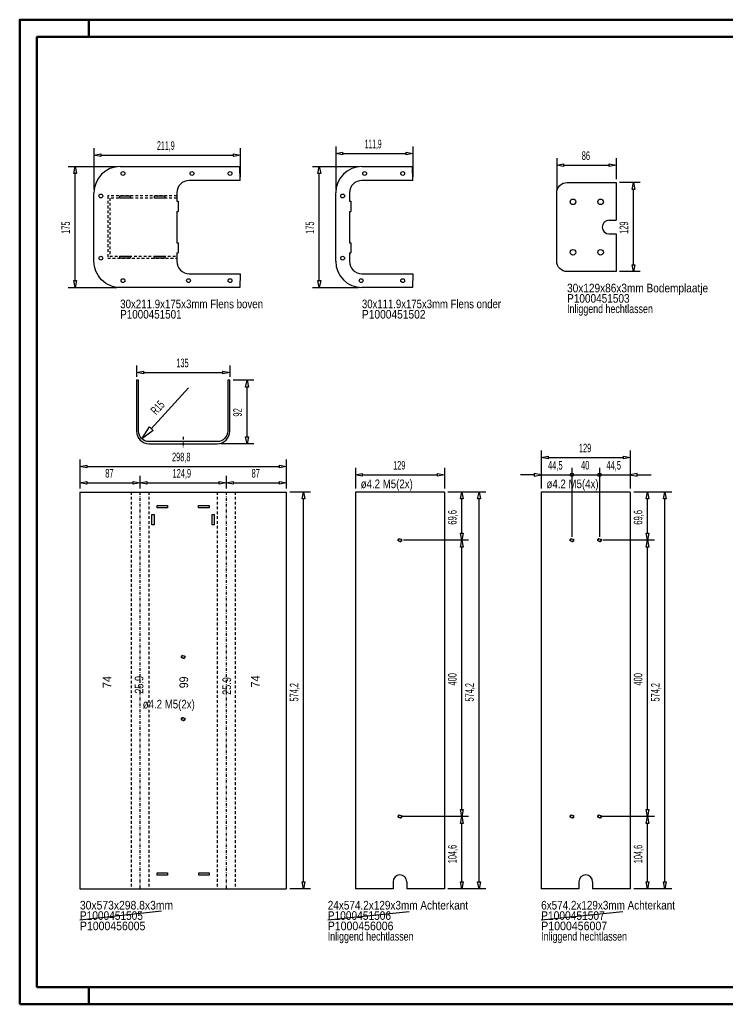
# Model space of a CAD drawing. Extents: x -19522 to -17482, y -87 to 1338.
# Tile 1 of 3: x -19522 to -18500, y -87 to 1338. Entities that reach past the tile are written whole.
import ezdxf

# ---------------------------------------------------------------- set-up
doc = ezdxf.new("R2010")
doc.units = 0
doc.header["$MEASUREMENT"] = 0
doc.linetypes.add('DASHDOT', pattern=[8.5, 4, -2, 0.5, -2])
doc.linetypes.add('HIDDEN', pattern=[7, 4, -3])
doc.layers.get('0').update_dxf_attribs({"linetype": 'CONTINUOUS'})
for name, color, linetype in [('DIM49', 4, 'CONTINUOUS'), ('LE_GREEN', 3, 'CONTINUOUS'), ('LE_HIDDEN', 7, 'CONTINUOUS'), ('LE_MIDDLE', 7, 'CONTINUOUS'), ('TXT_ALL', 7, 'CONTINUOUS'), ('TXT_DIM49', 2, 'CONTINUOUS')]:
    doc.layers.add(name, color=color, linetype=linetype)
doc.layers.add('LE_ALL', color=7, linetype='CONTINUOUS', lineweight=50)

# ---------------------------------------------------------------- blocks, each defined once
blk = doc.blocks.new('_D1', base_point=(-19035.8, 654.3))
at = {"layer": 'DIM49', "color": 1}
for p, q in [((-19035.8, 689.3), (-19035.8, 659.3)), ((-18906.8, 689.3), (-18906.8, 659.3)), ((-19035.8, 679.3), (-19025.8, 681.3)), ((-19025.8, 677.3), (-19035.8, 679.3)), ((-19025.8, 681.3), (-19025.8, 677.3)), ((-19025.8, 679.3), (-18916.8, 679.3)), ((-18916.8, 677.3), (-18916.8, 681.3)), ((-18916.8, 681.3), (-18906.8, 679.3)), ((-18906.8, 679.3), (-18916.8, 677.3))]:
    blk.add_line(p, q, dxfattribs=at)
at = {"layer": 'TXT_DIM49', "width": 0.557}
blk.add_text('129', height=12.5, dxfattribs=at).set_placement((-18981.1, 686.8))
blk = doc.blocks.new('_D2', base_point=(-18906.8, 80.1))
at = {"layer": 'DIM49', "color": 1}
for p, q in [((-18846.8, 654.3), (-18901.8, 654.3)), ((-18858.8, 644.3), (-18856.8, 654.3)), ((-18854.8, 644.3), (-18858.8, 644.3)), ((-18856.8, 654.3), (-18854.8, 644.3)), ((-18856.8, 90.1), (-18856.8, 644.3)), ((-18856.8, 80.1), (-18858.8, 90.1)), ((-18858.8, 90.1), (-18854.8, 90.1)), ((-18854.8, 90.1), (-18856.8, 80.1)), ((-18846.8, 80.1), (-18901.8, 80.1))]:
    blk.add_line(p, q, dxfattribs=at)
at = {"layer": 'TXT_DIM49', "width": 0.535}
blk.add_text('574,2', height=12.5, rotation=90, dxfattribs=at).set_placement((-18864.3, 351.1))
blk = doc.blocks.new('_D3', base_point=(-18971.3, 584.7))
at = {"layer": 'DIM49', "color": 1}
for p, q in [((-18871.8, 654.3), (-18901.8, 654.3)), ((-18883.8, 644.3), (-18881.8, 654.3)), ((-18879.8, 644.3), (-18883.8, 644.3)), ((-18881.8, 654.3), (-18879.8, 644.3)), ((-18881.8, 594.7), (-18881.8, 644.3)), ((-18871.8, 584.7), (-18966.3, 584.7)), ((-18881.8, 584.7), (-18883.8, 594.7)), ((-18883.8, 594.7), (-18879.8, 594.7)), ((-18879.8, 594.7), (-18881.8, 584.7))]:
    blk.add_line(p, q, dxfattribs=at)
at = {"layer": 'TXT_DIM49', "width": 0.52}
blk.add_text('69,6', height=12.5, rotation=90, dxfattribs=at).set_placement((-18889.3, 607.1))
blk = doc.blocks.new('_D4', base_point=(-18973.8, 184.7))
at = {"layer": 'DIM49', "color": 1}
for p, q in [((-18871.8, 584.7), (-18966.3, 584.7)), ((-18883.8, 574.7), (-18881.8, 584.7)), ((-18881.8, 584.7), (-18879.8, 574.7)), ((-18879.8, 574.7), (-18883.8, 574.7)), ((-18881.8, 194.7), (-18881.8, 574.7)), ((-18881.8, 184.7), (-18883.8, 194.7)), ((-18883.8, 194.7), (-18879.8, 194.7)), ((-18879.8, 194.7), (-18881.8, 184.7)), ((-18871.8, 184.7), (-18968.8, 184.7))]:
    blk.add_line(p, q, dxfattribs=at)
at = {"layer": 'TXT_DIM49', "width": 0.596}
blk.add_text('400', height=12.5, rotation=90, dxfattribs=at).set_placement((-18889.3, 374.2))
blk = doc.blocks.new('_D5', base_point=(-18973.8, 184.7))
at = {"layer": 'DIM49', "color": 1}
for p, q in [((-18871.8, 184.7), (-18968.8, 184.7)), ((-18883.8, 174.7), (-18881.8, 184.7)), ((-18879.8, 174.7), (-18883.8, 174.7)), ((-18881.8, 184.7), (-18879.8, 174.7)), ((-18881.8, 90.1), (-18881.8, 174.7)), ((-18881.8, 80.1), (-18883.8, 90.1)), ((-18883.8, 90.1), (-18879.8, 90.1)), ((-18879.8, 90.1), (-18881.8, 80.1)), ((-18871.8, 80.1), (-18901.8, 80.1))]:
    blk.add_line(p, q, dxfattribs=at)
at = {"layer": 'TXT_DIM49', "width": 0.512}
blk.add_text('104,6', height=12.5, rotation=90, dxfattribs=at).set_placement((-18889.3, 117))
blk = doc.blocks.new('_D39', base_point=(-18744.3, 1087.3))
at = {"layer": 'DIM49', "color": 1}
for p, q in [((-18744.3, 1137.3), (-18744.3, 1092.3)), ((-18744.3, 1127.3), (-18734.3, 1129.3)), ((-18734.3, 1125.3), (-18744.3, 1127.3)), ((-18734.3, 1129.3), (-18734.3, 1125.3)), ((-18734.3, 1127.3), (-18668.3, 1127.3)), ((-18668.3, 1125.3), (-18668.3, 1129.3)), ((-18668.3, 1129.3), (-18658.3, 1127.3)), ((-18658.3, 1127.3), (-18668.3, 1125.3)), ((-18658.3, 1137.3), (-18658.3, 1107.3))]:
    blk.add_line(p, q, dxfattribs=at)
at = {"layer": 'TXT_DIM49', "width": 0.596}
blk.add_text('86', height=12.5, rotation=0, dxfattribs=at).set_placement((-18708.1, 1134.8))
blk = doc.blocks.new('_D40', base_point=(-18658.3, 973.3))
at = {"layer": 'DIM49', "color": 1}
for p, q in [((-18623.3, 1102.3), (-18653.3, 1102.3)), ((-18635.3, 1092.3), (-18633.3, 1102.3)), ((-18633.3, 1102.3), (-18631.3, 1092.3)), ((-18631.3, 1092.3), (-18635.3, 1092.3)), ((-18633.3, 983.3), (-18633.3, 1092.3)), ((-18633.3, 973.3), (-18635.3, 983.3)), ((-18635.3, 983.3), (-18631.3, 983.3)), ((-18631.3, 983.3), (-18633.3, 973.3)), ((-18623.3, 973.3), (-18653.3, 973.3))]:
    blk.add_line(p, q, dxfattribs=at)
at = {"layer": 'TXT_DIM49', "width": 0.557}
blk.add_text('129', height=12.5, rotation=90, dxfattribs=at).set_placement((-18640.8, 1028.1))
blk = doc.blocks.new('_D41', base_point=(-19064.3, 1087.3))
at = {"layer": 'DIM49', "color": 1}
for p, q in [((-19064.3, 1154.4), (-19064.3, 1092.3)), ((-18952.4, 1154.4), (-18952.4, 1110.3)), ((-19064.3, 1144.4), (-19054.3, 1146.4)), ((-19054.3, 1142.4), (-19064.3, 1144.4)), ((-19054.3, 1146.4), (-19054.3, 1142.4)), ((-19054.3, 1144.4), (-18962.4, 1144.4)), ((-18962.4, 1142.4), (-18962.4, 1146.4)), ((-18962.4, 1146.4), (-18952.4, 1144.4)), ((-18952.4, 1144.4), (-18962.4, 1142.4))]:
    blk.add_line(p, q, dxfattribs=at)
at = {"layer": 'TXT_DIM49', "width": 0.465}
blk.add_text('111,9', height=12.5, rotation=0, dxfattribs=at).set_placement((-19022.2, 1151.9))
blk = doc.blocks.new('_D42', base_point=(-19026.3, 950.3))
at = {"layer": 'DIM49', "color": 1}
for p, q in [((-19098, 1125.3), (-19031.3, 1125.3)), ((-19090, 1115.3), (-19088, 1125.3)), ((-19086, 1115.3), (-19090, 1115.3)), ((-19088, 1125.3), (-19086, 1115.3)), ((-19088, 960.3), (-19088, 1115.3)), ((-19088, 950.3), (-19090, 960.3)), ((-19090, 960.3), (-19086, 960.3)), ((-19086, 960.3), (-19088, 950.3)), ((-19098, 950.3), (-19031.3, 950.3))]:
    blk.add_line(p, q, dxfattribs=at)
at = {"layer": 'TXT_DIM49', "width": 0.557}
blk.add_text('175', height=12.5, rotation=90, dxfattribs=at).set_placement((-19095.5, 1028.1))
blk = doc.blocks.new('_D43', base_point=(-19414.3, 1087.3))
at = {"layer": 'DIM49', "color": 1}
for p, q in [((-19414.3, 1152), (-19414.3, 1092.3)), ((-19414.3, 1142), (-19404.3, 1144)), ((-19404.3, 1140), (-19414.3, 1142)), ((-19404.3, 1144), (-19404.3, 1140)), ((-19404.3, 1142), (-19212.4, 1142)), ((-19212.4, 1140), (-19212.4, 1144)), ((-19212.4, 1144), (-19202.4, 1142)), ((-19202.4, 1142), (-19212.4, 1140)), ((-19202.4, 1152), (-19202.4, 1110.3))]:
    blk.add_line(p, q, dxfattribs=at)
at = {"layer": 'TXT_DIM49', "width": 0.488}
blk.add_text('211,9', height=12.5, rotation=0, dxfattribs=at).set_placement((-19323, 1149.5))
blk = doc.blocks.new('_D44', base_point=(-19376.3, 950.3))
at = {"layer": 'DIM49', "color": 1}
for p, q in [((-19451.4, 1125.3), (-19381.3, 1125.3)), ((-19443.4, 1115.3), (-19441.4, 1125.3)), ((-19439.4, 1115.3), (-19443.4, 1115.3)), ((-19441.4, 1125.3), (-19439.4, 1115.3)), ((-19441.4, 960.3), (-19441.4, 1115.3)), ((-19441.4, 950.3), (-19443.4, 960.3)), ((-19443.4, 960.3), (-19439.4, 960.3)), ((-19439.4, 960.3), (-19441.4, 950.3)), ((-19451.4, 950.3), (-19381.3, 950.3))]:
    blk.add_line(p, q, dxfattribs=at)
at = {"layer": 'TXT_DIM49', "width": 0.557}
blk.add_text('175', height=12.5, rotation=90, dxfattribs=at).set_placement((-19448.9, 1028.1))
blk = doc.blocks.new('_D45', base_point=(-19434.6, 654.3))
at = {"layer": 'DIM49', "color": 1}
for p, q in [((-19434.6, 701.3), (-19434.6, 659.3)), ((-19135.8, 701.3), (-19135.8, 659.3)), ((-19434.6, 691.3), (-19424.6, 693.3)), ((-19424.6, 689.3), (-19434.6, 691.3)), ((-19424.6, 693.3), (-19424.6, 689.3)), ((-19424.6, 691.3), (-19145.8, 691.3)), ((-19145.8, 689.3), (-19145.8, 693.3)), ((-19145.8, 693.3), (-19135.8, 691.3)), ((-19135.8, 691.3), (-19145.8, 689.3))]:
    blk.add_line(p, q, dxfattribs=at)
at = {"layer": 'TXT_DIM49', "width": 0.535}
blk.add_text('298,8', height=12.5, dxfattribs=at).set_placement((-19301.3, 698.8))
blk = doc.blocks.new('_D46', base_point=(-19344.8, 731.2))
at = {"layer": 'DIM49', "color": 1}
for p, q in [((-19331.3, 746), (-19277.5, 805.1)), ((-19344.8, 731.2), (-19334.1, 748.5)), ((-19328.6, 743.4), (-19344.8, 731.2)), ((-19334.1, 748.5), (-19328.6, 743.4))]:
    blk.add_line(p, q, dxfattribs=at)
at = {"layer": 'TXT_DIM49', "width": 0.566}
blk.add_text('R15', height=12.5, rotation=47.6644, dxfattribs=at).set_placement((-19324.2, 765))
blk = doc.blocks.new('_D47', base_point=(-19352.7, 816.2))
at = {"layer": 'DIM49', "color": 1}
for p, q in [((-19352.7, 837.4), (-19352.7, 821.2)), ((-19352.7, 827.4), (-19342.7, 829.4)), ((-19342.7, 825.4), (-19352.7, 827.4)), ((-19342.7, 829.4), (-19342.7, 825.4)), ((-19342.7, 827.4), (-19227.7, 827.4)), ((-19227.7, 825.4), (-19227.7, 829.4)), ((-19227.7, 829.4), (-19217.7, 827.4)), ((-19217.7, 827.4), (-19227.7, 825.4)), ((-19217.7, 837.4), (-19217.7, 821.2))]:
    blk.add_line(p, q, dxfattribs=at)
at = {"layer": 'TXT_DIM49', "width": 0.557}
blk.add_text('135', height=12.5, rotation=360, dxfattribs=at).set_placement((-19295, 834.9))
blk = doc.blocks.new('_D48', base_point=(-19235.7, 724.3))
at = {"layer": 'DIM49', "color": 1}
for p, q in [((-19182.7, 816.3), (-19212.7, 816.3)), ((-19194.7, 806.3), (-19192.7, 816.3)), ((-19192.7, 816.3), (-19190.7, 806.3)), ((-19190.7, 806.3), (-19194.7, 806.3)), ((-19192.7, 734.3), (-19192.7, 806.3)), ((-19192.7, 724.3), (-19194.7, 734.3)), ((-19194.7, 734.3), (-19190.7, 734.3)), ((-19190.7, 734.3), (-19192.7, 724.3)), ((-19182.7, 724.3), (-19230.7, 724.3))]:
    blk.add_line(p, q, dxfattribs=at)
at = {"layer": 'TXT_DIM49', "width": 0.596}
blk.add_text('92', height=12.5, rotation=90, dxfattribs=at).set_placement((-19200.2, 763.5))
blk = doc.blocks.new('_D49', base_point=(-19434.6, 654.3))
at = {"layer": 'DIM49', "color": 1}
for p, q in [((-19434.6, 677.7), (-19434.6, 659.3)), ((-19347.7, 677.7), (-19347.7, 659.3)), ((-19434.6, 667.7), (-19424.6, 669.7)), ((-19424.6, 665.7), (-19434.6, 667.7)), ((-19424.6, 669.7), (-19424.6, 665.7)), ((-19424.6, 667.7), (-19357.7, 667.7)), ((-19357.7, 665.7), (-19357.7, 669.7)), ((-19357.7, 669.7), (-19347.7, 667.7)), ((-19347.7, 667.7), (-19357.7, 665.7))]:
    blk.add_line(p, q, dxfattribs=at)
at = {"layer": 'TXT_DIM49', "width": 0.596}
blk.add_text('87', height=12.5, dxfattribs=at).set_placement((-19397.9, 675.2))
blk = doc.blocks.new('_D50', base_point=(-19347.7, 654.3))
at = {"layer": 'DIM49', "color": 1}
for p, q in [((-19347.7, 677.7), (-19347.7, 659.3)), ((-19222.8, 677.7), (-19222.8, 659.3)), ((-19347.7, 667.7), (-19337.7, 669.7)), ((-19337.7, 665.7), (-19347.7, 667.7)), ((-19337.7, 669.7), (-19337.7, 665.7)), ((-19337.7, 667.7), (-19232.8, 667.7)), ((-19232.8, 665.7), (-19232.8, 669.7)), ((-19232.8, 669.7), (-19222.8, 667.7)), ((-19222.8, 667.7), (-19232.8, 665.7))]:
    blk.add_line(p, q, dxfattribs=at)
at = {"layer": 'TXT_DIM49', "width": 0.512}
blk.add_text('124,9', height=12.5, dxfattribs=at).set_placement((-19300.5, 675.2))
blk = doc.blocks.new('_D51', base_point=(-19222.8, 654.3))
at = {"layer": 'DIM49', "color": 1}
for p, q in [((-19222.8, 677.7), (-19222.8, 659.3)), ((-19135.8, 677.7), (-19135.8, 659.3)), ((-19222.8, 667.7), (-19212.8, 669.7)), ((-19212.8, 665.7), (-19222.8, 667.7)), ((-19212.8, 669.7), (-19212.8, 665.7)), ((-19212.8, 667.7), (-19145.8, 667.7)), ((-19145.8, 665.7), (-19145.8, 669.7)), ((-19145.8, 669.7), (-19135.8, 667.7)), ((-19135.8, 667.7), (-19145.8, 665.7))]:
    blk.add_line(p, q, dxfattribs=at)
at = {"layer": 'TXT_DIM49', "width": 0.596}
blk.add_text('87', height=12.5, dxfattribs=at).set_placement((-19186.1, 675.2))
blk = doc.blocks.new('_D52', base_point=(-19135.8, 80.1))
at = {"layer": 'DIM49', "color": 1}
for p, q in [((-19100.8, 654.3), (-19130.8, 654.3)), ((-19112.8, 644.3), (-19110.8, 654.3)), ((-19108.8, 644.3), (-19112.8, 644.3)), ((-19110.8, 654.3), (-19108.8, 644.3)), ((-19110.8, 90.1), (-19110.8, 644.3)), ((-19110.8, 80.1), (-19112.8, 90.1)), ((-19112.8, 90.1), (-19108.8, 90.1)), ((-19108.8, 90.1), (-19110.8, 80.1)), ((-19100.8, 80.1), (-19130.8, 80.1))]:
    blk.add_line(p, q, dxfattribs=at)
at = {"layer": 'TXT_DIM49', "width": 0.535}
blk.add_text('574,2', height=12.5, rotation=90, dxfattribs=at).set_placement((-19118.3, 351.1))
blk = doc.blocks.new('_D53', base_point=(-18766.8, 654.3))
at = {"layer": 'DIM49', "color": 1}
for p, q in [((-18766.8, 714.3), (-18766.8, 659.3)), ((-18637.8, 714.3), (-18637.8, 659.3)), ((-18766.8, 704.3), (-18756.8, 706.3)), ((-18756.8, 702.3), (-18766.8, 704.3)), ((-18756.8, 706.3), (-18756.8, 702.3)), ((-18756.8, 704.3), (-18647.8, 704.3)), ((-18647.8, 702.3), (-18647.8, 706.3)), ((-18647.8, 706.3), (-18637.8, 704.3)), ((-18637.8, 704.3), (-18647.8, 702.3))]:
    blk.add_line(p, q, dxfattribs=at)
at = {"layer": 'TXT_DIM49', "width": 0.557}
blk.add_text('129', height=12.5, dxfattribs=at).set_placement((-18712.1, 711.8))
blk = doc.blocks.new('_D54', base_point=(-18637.8, 80.1))
at = {"layer": 'DIM49', "color": 1}
for p, q in [((-18577.8, 654.3), (-18632.8, 654.3)), ((-18589.8, 644.3), (-18587.8, 654.3)), ((-18585.8, 644.3), (-18589.8, 644.3)), ((-18587.8, 654.3), (-18585.8, 644.3)), ((-18587.8, 90.1), (-18587.8, 644.3)), ((-18587.8, 80.1), (-18589.8, 90.1)), ((-18589.8, 90.1), (-18585.8, 90.1)), ((-18585.8, 90.1), (-18587.8, 80.1)), ((-18577.8, 80.1), (-18632.8, 80.1))]:
    blk.add_line(p, q, dxfattribs=at)
at = {"layer": 'TXT_DIM49', "width": 0.535}
blk.add_text('574,2', height=12.5, rotation=90, dxfattribs=at).set_placement((-18595.3, 351.1))
blk = doc.blocks.new('_D55', base_point=(-18682.3, 584.7))
at = {"layer": 'DIM49', "color": 1}
for p, q in [((-18602.8, 654.3), (-18632.8, 654.3)), ((-18614.8, 644.3), (-18612.8, 654.3)), ((-18610.8, 644.3), (-18614.8, 644.3)), ((-18612.8, 654.3), (-18610.8, 644.3)), ((-18612.8, 594.7), (-18612.8, 644.3)), ((-18602.8, 584.7), (-18677.3, 584.7)), ((-18612.8, 584.7), (-18614.8, 594.7)), ((-18614.8, 594.7), (-18610.8, 594.7)), ((-18610.8, 594.7), (-18612.8, 584.7))]:
    blk.add_line(p, q, dxfattribs=at)
at = {"layer": 'TXT_DIM49', "width": 0.52}
blk.add_text('69,6', height=12.5, rotation=90, dxfattribs=at).set_placement((-18620.3, 607.1))
blk = doc.blocks.new('_D56', base_point=(-18684.8, 184.7))
at = {"layer": 'DIM49', "color": 1}
for p, q in [((-18602.8, 584.7), (-18677.3, 584.7)), ((-18614.8, 574.7), (-18612.8, 584.7)), ((-18612.8, 584.7), (-18610.8, 574.7)), ((-18610.8, 574.7), (-18614.8, 574.7)), ((-18612.8, 194.7), (-18612.8, 574.7)), ((-18612.8, 184.7), (-18614.8, 194.7)), ((-18614.8, 194.7), (-18610.8, 194.7)), ((-18610.8, 194.7), (-18612.8, 184.7)), ((-18602.8, 184.7), (-18679.8, 184.7))]:
    blk.add_line(p, q, dxfattribs=at)
at = {"layer": 'TXT_DIM49', "width": 0.596}
blk.add_text('400', height=12.5, rotation=90, dxfattribs=at).set_placement((-18620.3, 374.2))
blk = doc.blocks.new('_D57', base_point=(-18684.8, 184.7))
at = {"layer": 'DIM49', "color": 1}
for p, q in [((-18602.8, 184.7), (-18679.8, 184.7)), ((-18614.8, 174.7), (-18612.8, 184.7)), ((-18610.8, 174.7), (-18614.8, 174.7)), ((-18612.8, 184.7), (-18610.8, 174.7)), ((-18612.8, 90.1), (-18612.8, 174.7)), ((-18612.8, 80.1), (-18614.8, 90.1)), ((-18614.8, 90.1), (-18610.8, 90.1)), ((-18610.8, 90.1), (-18612.8, 80.1)), ((-18602.8, 80.1), (-18632.8, 80.1))]:
    blk.add_line(p, q, dxfattribs=at)
at = {"layer": 'TXT_DIM49', "width": 0.512}
blk.add_text('104,6', height=12.5, rotation=90, dxfattribs=at).set_placement((-18620.3, 117))
blk = doc.blocks.new('_D58', base_point=(-18682.3, 584.7))
at = {"layer": 'DIM49', "color": 1}
for p, q in [((-18682.3, 689.3), (-18682.3, 589.7)), ((-18637.8, 689.3), (-18637.8, 659.3)), ((-18682.3, 679.3), (-18637.8, 679.3)), ((-18627.8, 681.3), (-18637.8, 679.3)), ((-18637.8, 679.3), (-18627.8, 677.3)), ((-18627.8, 677.3), (-18627.8, 681.3)), ((-18627.8, 679.3), (-18607.8, 679.3))]:
    blk.add_line(p, q, dxfattribs=at)
blk.add_circle((-18682.3, 679.3), 2.5, dxfattribs=at)
at = {"layer": 'TXT_DIM49', "width": 0.52}
blk.add_text('44,5', height=12.5, rotation=0, dxfattribs=at).set_placement((-18672.4, 686.8))
blk = doc.blocks.new('_D59', base_point=(-18722.3, 584.7))
at = {"layer": 'DIM49', "color": 1}
for p, q in [((-18722.3, 689.3), (-18722.3, 589.7)), ((-18682.3, 689.3), (-18682.3, 589.7)), ((-18722.3, 679.3), (-18682.3, 679.3))]:
    blk.add_line(p, q, dxfattribs=at)
blk.add_circle((-18722.3, 679.3), 2.5, dxfattribs=at)
at = {"layer": 'TXT_DIM49', "width": 0.596}
blk.add_text('40', height=12.5, dxfattribs=at).set_placement((-18709.1, 686.8))
blk = doc.blocks.new('_D60', base_point=(-18766.8, 654.3))
at = {"layer": 'DIM49', "color": 1}
for p, q in [((-18766.8, 689.3), (-18766.8, 659.3)), ((-18722.3, 689.3), (-18722.3, 589.7)), ((-18776.8, 679.3), (-18796.8, 679.3)), ((-18766.8, 679.3), (-18776.8, 681.3)), ((-18776.8, 681.3), (-18776.8, 677.3)), ((-18776.8, 677.3), (-18766.8, 679.3)), ((-18766.8, 679.3), (-18722.3, 679.3))]:
    blk.add_line(p, q, dxfattribs=at)
at = {"layer": 'TXT_DIM49', "width": 0.52}
blk.add_text('44,5', height=12.5, rotation=360, dxfattribs=at).set_placement((-18756.9, 686.8))

msp = doc.modelspace()

# ---------------------------------------------------------------- linework, layer by layer
for p, q in [((-19349.7, 816.3), (-19352.7, 816.3)), ((-19217.7, 816.3), (-19220.7, 816.3)), ((-19434.6, 35.1), (-19316.7, 48)), ((-19075.8, 35.1), (-18957.7, 47)), ((-18766.8, 35.1), (-18648.4, 47.1))]:
    msp.add_line(p, q)
for points in [[(-19352.7, 816.2), (-19352.7, 742.3, 0.414214), (-19334.7, 724.3), (-19235.7, 724.3, 0.414214), (-19217.7, 742.3), (-19217.7, 816.2)], [(-19220.7, 816.3), (-19220.7, 742.3, -0.414214), (-19235.7, 727.3), (-19334.7, 727.3, -0.414214), (-19349.7, 742.3), (-19349.7, 816.3)]]:
    msp.add_lwpolyline(points, format="xyb")
at = {"layer": 'LE_ALL', "color": 1}
for p, q in [((-19421.8, 1312.9), (-19421.8, 1337.9)), ((-19421.8, -62.1), (-19421.8, -87.1))]:
    msp.add_line(p, q, dxfattribs=at)
at = {"layer": 'LE_ALL', "color": 10}
for points in [[(-19521.8, -87.1), (-17481.8, -87.1), (-17481.8, 1337.9), (-19521.8, 1337.9), (-19521.8, -87.1)], [(-19496.8, -62.1), (-17506.8, -62.1), (-17506.8, 1312.9), (-19496.8, 1312.9), (-19496.8, -62.1)]]:
    msp.add_lwpolyline(points, dxfattribs=at)
at = {"layer": 'LE_GREEN'}
for p, q in [((-19376.3, 1125.3), (-19203.1, 1125.3)), ((-19202.4, 1105.3), (-19203.1, 1125.3)), ((-19026.3, 1125.3), (-18953.1, 1125.3)), ((-18952.4, 1105.3), (-18953.1, 1125.3)), ((-19202.4, 1105.3), (-19276.3, 1105.3)), ((-18952.4, 1105.3), (-19026.3, 1105.3)), ((-18658.3, 1102.3), (-18658.3, 1047.8)), ((-19414.3, 988.3), (-19414.3, 1087.3)), ((-19294.3, 1087.3), (-19294.3, 1075.2)), ((-19064.3, 988.3), (-19064.3, 1087.3)), ((-19044.3, 1087.3), (-19044.3, 1075.2)), ((-19294.3, 1075.2), (-19292.3, 1075.2)), ((-19292.3, 1075.2), (-19292.3, 1060.4)), ((-19294.3, 1060.4), (-19294.3, 1015.2)), ((-19294.3, 1060.4), (-19292.3, 1060.4)), ((-19044.3, 1060.4), (-19042.3, 1060.4)), ((-19044.3, 1060.4), (-19044.3, 1015.2)), ((-18668.3, 1047.8), (-18658.3, 1047.8)), ((-18668.3, 1027.8), (-18658.3, 1027.8)), ((-19294.3, 1015.2), (-19292.3, 1015.2)), ((-19292.3, 1015.2), (-19292.3, 1000.4)), ((-19044.3, 1015.2), (-19042.3, 1015.2)), ((-19042.3, 1015.2), (-19042.3, 1000.4)), ((-19294.3, 1000.4), (-19294.3, 988.3)), ((-19294.3, 1000.4), (-19292.3, 1000.4)), ((-19044.3, 1000.4), (-19042.3, 1000.4)), ((-19044.3, 1000.4), (-19044.3, 988.3)), ((-19376.8, 992.7), (-19376.8, 995.9)), ((-19361.8, 992.7), (-19376.8, 992.7)), ((-19276.3, 970.3), (-19202.4, 970.3)), ((-19202.4, 970.3), (-19203.1, 950.3)), ((-19026.3, 970.3), (-18952.4, 970.3)), ((-18952.4, 970.3), (-18953.1, 950.3)), ((-18953.1, 950.3), (-19026.3, 950.3)), ((-19434.6, 654.3), (-19434.6, 80.1)), ((-19434.6, 654.3), (-19135.8, 654.3)), ((-19135.8, 654.3), (-19135.8, 80.1)), ((-19035.8, 654.3), (-19035.8, 80.1)), ((-18906.8, 654.3), (-19035.8, 654.3)), ((-18906.8, 654.3), (-18906.8, 80.1)), ((-18766.8, 654.3), (-18766.8, 80.1)), ((-18637.8, 654.3), (-18766.8, 654.3)), ((-18637.8, 654.3), (-18637.8, 80.1)), ((-18981.3, 90.1), (-18981.3, 80.1)), ((-18961.3, 90.1), (-18961.3, 80.1)), ((-18712.3, 90.1), (-18712.3, 80.1)), ((-18692.3, 90.1), (-18692.3, 80.1)), ((-19434.6, 80.1), (-19135.8, 80.1)), ((-18981.3, 80.1), (-19035.8, 80.1)), ((-18906.8, 80.1), (-18961.3, 80.1)), ((-18712.3, 80.1), (-18766.8, 80.1)), ((-18637.8, 80.1), (-18692.3, 80.1))]:
    msp.add_line(p, q, dxfattribs=at)
for points in [[(-18658.3, 1027.8), (-18658.3, 973.3), (-18729.3, 973.3, -0.414214), (-18744.3, 988.3), (-18744.3, 1087.3, -0.414214), (-18729.3, 1102.3), (-18658.3, 1102.3)], [(-19203.1, 950.3), (-19376.3, 950.3, -0.414214), (-19414.3, 988.3)]]:
    msp.add_lwpolyline(points, format="xyb", dxfattribs=at)
for points in [[(-19361.8, 1079.7), (-19376.8, 1079.7), (-19376.8, 1082.9), (-19361.8, 1082.9), (-19361.8, 1079.7)], [(-19311.8, 1082.9), (-19311.8, 1079.7), (-19326.8, 1079.7), (-19326.8, 1082.9), (-19311.8, 1082.9)], [(-19044.3, 1075.2), (-19042.3, 1075.2), (-19042.3, 1060.4)], [(-19376.8, 995.9), (-19361.8, 995.9), (-19361.8, 992.7)], [(-19326.8, 992.7), (-19326.8, 995.9), (-19311.8, 995.9), (-19311.8, 992.7), (-19326.8, 992.7)], [(-19307.7, 631.6), (-19322.7, 631.6), (-19322.7, 634.8), (-19307.7, 634.8), (-19307.7, 631.6)], [(-19247.7, 631.6), (-19262.7, 631.6), (-19262.7, 634.8), (-19247.7, 634.8), (-19247.7, 631.6)], [(-19330.3, 606.7), (-19330.3, 621.7), (-19327.1, 621.7), (-19327.1, 606.7), (-19330.3, 606.7)], [(-19243.3, 606.7), (-19243.3, 621.7), (-19240.1, 621.7), (-19240.1, 606.7), (-19243.3, 606.7)], [(-19307.6, 100), (-19322.6, 100), (-19322.6, 103.2), (-19307.6, 103.2), (-19307.6, 100)], [(-19247.6, 100), (-19262.6, 100), (-19262.6, 103.2), (-19247.6, 103.2), (-19247.6, 100)]]:
    msp.add_lwpolyline(points, dxfattribs=at)
for centre, radius in [((-19372.3, 1115.3), 2.75), ((-19272.4, 1115.3), 2.75), ((-19217.3, 1115.3), 2.75), ((-19022.4, 1115.3), 2.75), ((-18967.3, 1115.3), 2.75), ((-19404.3, 1082.8), 2.75), ((-19054.3, 1082.8), 2.75), ((-18720.8, 1074.3), 4), ((-18680.8, 1074.3), 4), ((-18720.8, 1001.3), 4), ((-18680.8, 1001.3), 4), ((-19404.3, 992.8), 2.75), ((-19054.3, 992.8), 2.75), ((-19372.3, 960.3), 2.75), ((-19277.4, 960.3), 2.75), ((-19217.3, 960.3), 2.75), ((-19027.4, 960.3), 2.75), ((-18967.3, 960.3), 2.75), ((-18971.3, 584.7), 2.1), ((-18722.3, 584.7), 2.1), ((-18682.3, 584.7), 2.1), ((-19285.2, 415.7), 2.1), ((-19285.2, 325.7), 2.1), ((-18971.3, 184.7), 2.1), ((-18722.3, 184.7), 2.1), ((-18682.3, 184.7), 2.1)]:
    msp.add_circle(centre, radius, dxfattribs=at)
for centre, radius, start, end in [((-19376.3, 1087.3), 38, 90, -180), ((-19026.3, 1087.3), 38, 90, -180), ((-19276.3, 1087.3), 18, 90, -180), ((-19026.3, 1087.3), 18, 90, -180), ((-18668.3, 1037.8), 10, 90, -90), ((-19276.3, 988.3), 18, -180, -90), ((-19026.3, 988.3), 38, -180, -90), ((-19026.3, 988.3), 18, -180, -90), ((-18971.3, 90.1), 10, 0, 180), ((-18702.3, 90.1), 10, 0, 180)]:
    msp.add_arc(centre, radius, start, end, dxfattribs=at)
at = {"layer": 'LE_HIDDEN', "color": 1, "linetype": 'HIDDEN'}
for p, q in [((-19376.7, 1079.7), (-19376.7, 1082.9)), ((-19361.9, 1082.9), (-19361.9, 1079.7)), ((-19326.7, 1079.7), (-19326.7, 1082.9)), ((-19311.9, 1082.9), (-19311.9, 1079.7)), ((-19376.7, 992.7), (-19376.7, 995.9)), ((-19361.9, 995.9), (-19361.9, 992.7)), ((-19326.7, 992.7), (-19326.7, 995.9)), ((-19311.9, 995.9), (-19311.9, 992.7)), ((-19360.6, 654.3), (-19360.6, 80.1)), ((-19334.7, 654.3), (-19334.7, 80.1)), ((-19235.7, 654.3), (-19235.7, 80.1)), ((-19209.8, 654.3), (-19209.8, 80.1))]:
    msp.add_line(p, q, dxfattribs=at)
for points in [[(-19294.3, 1082.8), (-19394.3, 1082.8), (-19394.3, 992.8), (-19294.3, 992.8)], [(-19294.3, 1079.8), (-19391.3, 1079.8), (-19391.3, 995.8), (-19294.3, 995.8)]]:
    msp.add_lwpolyline(points, dxfattribs=at)
for centre in [(-18971.3, 584.7), (-18722.3, 584.7), (-18682.3, 584.7), (-19285.2, 415.7), (-19285.2, 325.7), (-18971.3, 184.7), (-18722.3, 184.7), (-18682.3, 184.7)]:
    msp.add_circle(centre, 2.5, dxfattribs=at)
at = {"layer": 'LE_MIDDLE', "color": 1, "linetype": 'DASHDOT'}
for p, q in [((-19285.2, 734.3), (-19285.2, 717.3)), ((-19347.7, 654.3), (-19347.7, 80.1)), ((-19222.8, 654.3), (-19222.8, 80.1))]:
    msp.add_line(p, q, dxfattribs=at)

# ---------------------------------------------------------------- block references
at = {"layer": 'DIM49'}
for name, p in [('_D43', (-19414.3, 1087.3)), ('_D41', (-19064.3, 1087.3)), ('_D39', (-18744.3, 1087.3)), ('_D44', (-19376.3, 950.3)), ('_D42', (-19026.3, 950.3)), ('_D40', (-18658.3, 973.3)), ('_D47', (-19352.7, 816.2)), ('_D48', (-19235.7, 724.3)), ('_D46', (-19344.8, 731.2)), ('_D53', (-18766.8, 654.3)), ('_D45', (-19434.6, 654.3)), ('_D1', (-19035.8, 654.3)), ('_D60', (-18766.8, 654.3)), ('_D59', (-18722.3, 584.7)), ('_D58', (-18682.3, 584.7)), ('_D49', (-19434.6, 654.3)), ('_D50', (-19347.7, 654.3)), ('_D51', (-19222.8, 654.3)), ('_D52', (-19135.8, 80.1)), ('_D3', (-18971.3, 584.7)), ('_D2', (-18906.8, 80.1)), ('_D55', (-18682.3, 584.7)), ('_D54', (-18637.8, 80.1)), ('_D4', (-18973.8, 184.7)), ('_D56', (-18684.8, 184.7)), ('_D5', (-18973.8, 184.7)), ('_D57', (-18684.8, 184.7))]:
    msp.add_blockref(name, p, dxfattribs=at)

# ---------------------------------------------------------------- texts
at = {"layer": 'TXT_ALL', "color": 4}
for s, width, p in [('30x129x86x3mm Bodemplaatje', 0.872, (-18729.3, 943.3)), ('P1000451503', 0.869, (-18729.3, 928.3)), ('30x211.9x175x3mm Flens boven', 0.84, (-19376.3, 920.3)), ('30x111.9x175x3mm Flens onder', 0.827, (-19026.3, 920.3)), ('Inliggend hechtlassen', 0.768, (-18729.3, 913.3)), ('P1000451501', 0.854, (-19376.3, 905.3)), ('P1000451502', 0.884, (-19026.3, 905.3)), ('ø4.2 M5(2x)', 0.837, (-19028.1, 659.9)), ('ø4.2 M5(4x)', 0.837, (-18759.1, 659.9)), ('ø4.2 M5(2x)', 0.837, (-19343.7, 341.1)), ('30x573x298.8x3mm', 0.896, (-19434.6, 50.1)), ('24x574.2x129x3mm Achterkant', 0.864, (-19075.8, 50.1)), ('6x574.2x129x3mm Achterkant', 0.858, (-18766.8, 50.1)), ('P1000451505', 0.876, (-19434.6, 35.1)), ('P1000451506', 0.88, (-19075.8, 35.1)), ('P1000451507', 0.884, (-18766.8, 35.1)), ('P1000456005', 0.91, (-19434.6, 20.1)), ('P1000456006', 0.914, (-19075.8, 20.1)), ('P1000456007', 0.918, (-18766.8, 20.1)), ('Inliggend hechtlassen', 0.768, (-19075.8, 5.1)), ('Inliggend hechtlassen', 0.768, (-18766.8, 5.1))]:
    msp.add_text(s, height=12.5, dxfattribs=dict(at, width=width)).set_placement(p)
for s, width, p in [('74', 0.961, (-19389, 370.3)), ('25.9', 0.791, (-19342.7, 362.4)), ('99', 0.914, (-19278, 370.3)), ('25.9', 0.791, (-19215.8, 360.7)), ('74', 0.961, (-19174.2, 371.1))]:
    msp.add_text(s, height=12.5, rotation=90.0002, dxfattribs=dict(at, width=width)).set_placement(p)

doc.saveas('drawing.dxf')
